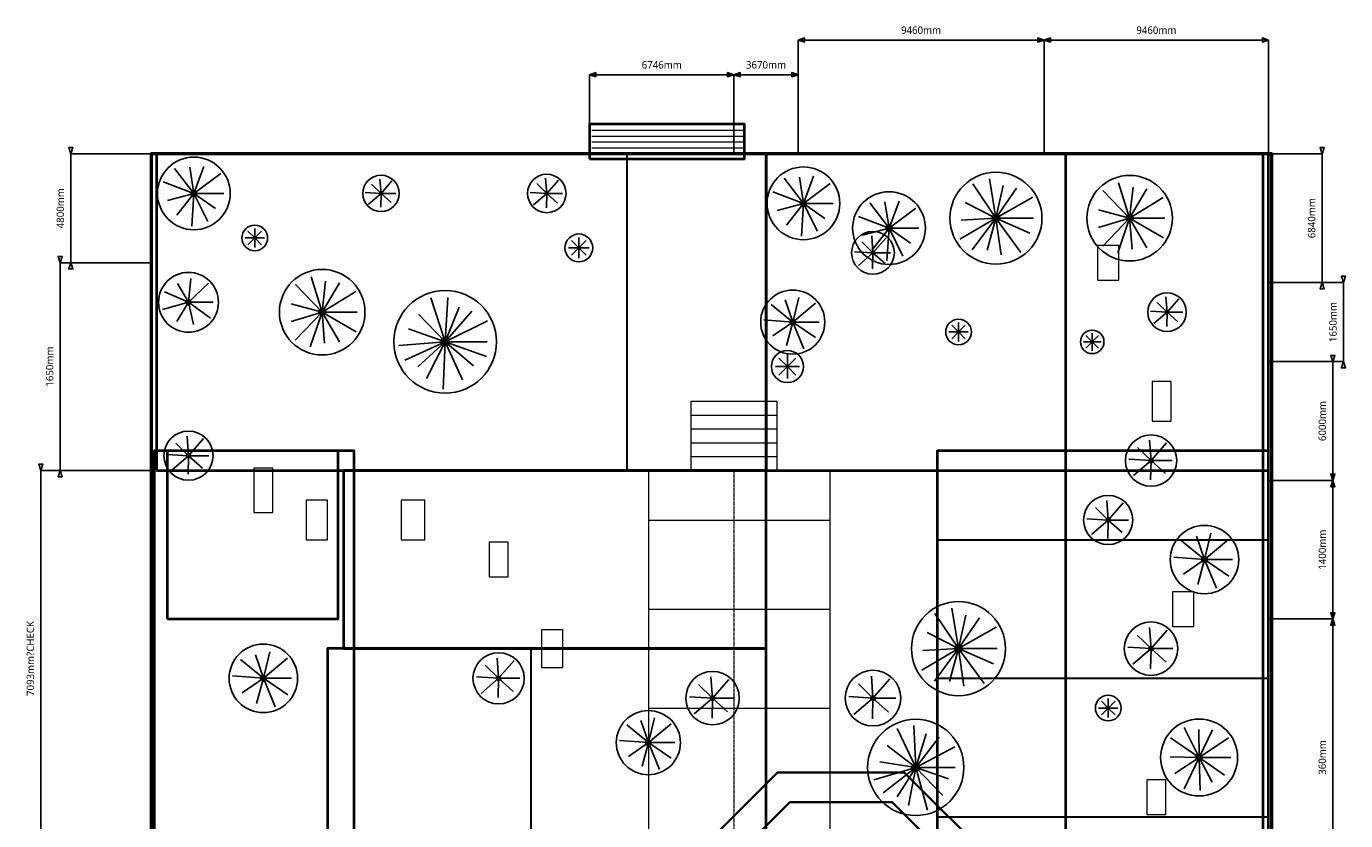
# Model space of a CAD drawing. Header units: millimetres. Extents: x -5562 to 53767, y -4731 to 75690.
# Tile 2 of 2: x -5562 to 53290, y 40242 to 75690. Entities that reach past the tile are written whole.
import ezdxf
from ezdxf.enums import TextEntityAlignment as Align

# ---------------------------------------------------------------- set-up
doc = ezdxf.new("R2010")
doc.units = ezdxf.units.MM
doc.linetypes.add('CENTER', pattern=[5.08, 3.175, -0.635, 0.635, -0.635])
for name, color, linetype, lineweight in [('00_SITE', 7, 'CONTINUOUS', 50), ('A_BUILDING', 7, 'CONTINUOUS', 40), ('A_PAVING', 8, 'CONTINUOUS', 20), ('A_WALL', 8, 'CONTINUOUS', 30), ('CENTER', 9, 'CENTER', 18), ('DIM_RED', 1, 'CONTINUOUS', 25), ('L_PLANT', 5, 'CONTINUOUS', 25), ('L_WATER', 7, 'CONTINUOUS', 35)]:
    doc.layers.add(name, color=color, linetype=linetype, lineweight=lineweight)
doc.styles.get("Standard").update_dxf_attribs({"font": 'Microsoft YaHei'})

msp = doc.modelspace()

# ---------------------------------------------------------------- linework, layer by layer
at = {"layer": '00_SITE'}
msp.add_lwpolyline([(0, 0), (50000, 0), (50000, 70000), (0, 70000)], close=True, dxfattribs=at)
at = {"layer": 'A_BUILDING'}
for points in [[(19561, 69779), (26479, 69779), (26479, 71325), (19561, 71325)], [(239, 55868), (27433, 55868), (27433, 70000), (239, 70000)], [(27433, 55868), (49857, 55868), (49857, 70000), (27433, 70000)], [(40792, 27161), (49618, 27161), (49618, 70000), (40792, 70000)], [(143, 28044), (9065, 28044), (9065, 56751), (143, 56751)], [(716, 49243), (8349, 49243), (8349, 56751), (716, 56751)], [(35067, 12587), (49857, 12587), (49857, 56751), (35067, 56751)], [(8588, 47918), (27433, 47918), (27433, 55868), (8588, 55868)], [(7872, 39085), (27433, 39085), (27433, 47918), (7872, 47918)]]:
    msp.add_lwpolyline(points, close=True, dxfattribs=at)
at = {"layer": 'A_PAVING'}
for p, q in [((19656, 71060), (26431, 71060)), ((19656, 70795), (26431, 70795)), ((19656, 70530), (26431, 70530)), ((19656, 70265), (26431, 70265)), ((19656, 70000), (26431, 70000)), ((24094, 58341), (27910, 58341)), ((24094, 57722), (27910, 57722)), ((24094, 57104), (27910, 57104)), ((24094, 56486), (27910, 56486)), ((22185, 53659), (30296, 53659)), ((22185, 49685), (30296, 49685)), ((22185, 45268), (30296, 45268))]:
    msp.add_line(p, q, dxfattribs=at)
for points in [[(0, 0), (50000, 0), (50000, 70044), (0, 70044)], [(42223, 64369), (43177, 64369), (43177, 65915), (42223, 65915)], [(44656, 58076), (45515, 58076), (45515, 59842), (44656, 59842)], [(24094, 58959), (27910, 58959), (27910, 55868), (24094, 55868)], [(4580, 53991), (5439, 53991), (5439, 55978), (4580, 55978)], [(22185, 12587), (30296, 12587), (30296, 55868), (22185, 55868)], [(6918, 52776), (7872, 52776), (7872, 54543), (6918, 54543)], [(11164, 52776), (12214, 52776), (12214, 54543), (11164, 54543)], [(15076, 51120), (15935, 51120), (15935, 52666), (15076, 52666)], [(45563, 48912), (46517, 48912), (46517, 50457), (45563, 50457)], [(17414, 47079), (18368, 47079), (18368, 48757), (17414, 48757)], [(44418, 40521), (45277, 40521), (45277, 42066), (44418, 42066)]]:
    msp.add_lwpolyline(points, close=True, dxfattribs=at)
at = {"layer": 'A_WALL'}
for p, q in [((21231, 70000), (21231, 55868)), ((27433, 70000), (27433, 55868)), ((35067, 52776), (49857, 52776)), ((16937, 47918), (16937, 20978)), ((27433, 47918), (27433, 20978)), ((35067, 46593), (49857, 46593)), ((35067, 40410), (49857, 40410))]:
    msp.add_line(p, q, dxfattribs=at)
at = {"layer": 'CENTER'}
msp.add_line((26002, 55868), (26002, 12587), dxfattribs=at)
at = {"layer": 'DIM_RED'}
for p, q in [((28865, 70000), (28865, 75079)), ((28865, 75079), (39838, 75079)), ((39838, 70000), (39838, 75079)), ((39838, 70000), (39838, 75079)), ((39838, 75079), (49857, 75079)), ((49857, 70000), (49857, 75079)), ((19561, 70000), (19561, 73533)), ((19561, 73533), (26002, 73533)), ((26002, 70000), (26002, 73533)), ((26002, 70000), (26002, 73533)), ((26002, 73533), (28865, 73533)), ((28865, 70000), (28865, 73533)), ((0, 70000), (-3578, 70000)), ((-3578, 70000), (-3578, 65142)), ((49857, 70000), (52242, 70000)), ((52242, 70000), (52242, 64259)), ((0, 65142), (-4055, 65142)), ((-4055, 65142), (-4055, 55868)), ((0, 65142), (-3578, 65142)), ((49857, 64259), (52242, 64259)), ((49857, 64259), (53197, 64259)), ((53197, 64259), (53197, 60726)), ((49857, 60726), (53197, 60726)), ((49857, 60726), (52719, 60726)), ((52719, 60726), (52719, 55426)), ((0, 55868), (-4914, 55868)), ((-4914, 55868), (-4914, 39085)), ((0, 55868), (-4055, 55868)), ((49857, 55426), (52719, 55426)), ((49857, 55426), (52719, 55426)), ((52719, 55426), (52719, 49243)), ((49857, 49243), (52719, 49243)), ((49857, 49243), (52719, 49243)), ((52719, 49243), (52719, 36877))]:
    msp.add_line(p, q, dxfattribs=at)
for points in [[(28865, 75079), (29145, 75172), (29145, 74986)], [(39838, 75079), (39558, 75172), (39558, 74986)], [(39838, 75079), (40118, 75172), (40118, 74986)], [(49857, 75079), (49577, 75172), (49577, 74986)], [(19561, 73533), (19841, 73626), (19841, 73440)], [(26002, 73533), (25722, 73626), (25722, 73440)], [(26002, 73533), (26282, 73626), (26282, 73440)], [(28865, 73533), (28585, 73626), (28585, 73440)], [(-3578, 70000), (-3485, 70280), (-3672, 70280)], [(52242, 70000), (52336, 70280), (52149, 70280)], [(-4055, 65142), (-3962, 65422), (-4149, 65422)], [(-3578, 65142), (-3485, 64862), (-3672, 64862)], [(52242, 64259), (52336, 63979), (52149, 63979)], [(53197, 64259), (53290, 64539), (53103, 64539)], [(52719, 60726), (52813, 61006), (52626, 61006)], [(53197, 60726), (53290, 60446), (53103, 60446)], [(-4914, 55868), (-4821, 56148), (-5007, 56148)], [(-4055, 55868), (-3962, 55588), (-4149, 55588)], [(52719, 55426), (52813, 55706), (52626, 55706)], [(52719, 55426), (52813, 55146), (52626, 55146)], [(52719, 49243), (52813, 49523), (52626, 49523)], [(52719, 49243), (52813, 48963), (52626, 48963)]]:
    msp.add_lwpolyline(points, close=True, dxfattribs=at)
at = {"layer": 'L_PLANT'}
for p, q in [((1908, 68233), (1051, 69353)), ((1908, 68233), (1727, 69399)), ((1908, 68233), (2357, 69441)), ((1908, 68233), (3106, 69122)), ((10258, 68233), (10211, 68876)), ((17653, 68233), (17603, 68914)), ((29103, 67792), (28246, 68912)), ((29103, 67792), (28922, 68958)), ((29103, 67792), (29552, 69000)), ((37691, 67129), (37400, 68889)), ((1908, 68233), (543, 68751)), ((10258, 68233), (9554, 68276)), ((10258, 68233), (9836, 68646)), ((10258, 68233), (10748, 68795)), ((17653, 68233), (16907, 68279)), ((17653, 68233), (17206, 68670)), ((17653, 68233), (18172, 68828)), ((29103, 67792), (27738, 68309)), ((29103, 67792), (30300, 68680)), ((37691, 67129), (36654, 68657)), ((37691, 67129), (38006, 68588)), ((37691, 67129), (38612, 68474)), ((43655, 67129), (42460, 68363)), ((43655, 67129), (43161, 68713)), ((43655, 67129), (43806, 68509)), ((43655, 67129), (44423, 68436)), ((1908, 68233), (734, 67917)), ((1908, 68233), (1153, 67263)), ((1908, 68233), (1815, 66767)), ((1908, 68233), (3239, 68233)), ((1908, 68233), (2529, 66985)), ((1908, 68233), (2868, 67556)), ((10258, 68233), (9704, 67758)), ((10258, 68233), (10244, 67625)), ((10258, 68233), (10923, 68233)), ((10258, 68233), (10715, 67822)), ((17653, 68233), (17066, 67730)), ((17653, 68233), (17638, 67590)), ((17653, 68233), (18357, 68233)), ((17653, 68233), (18137, 67798)), ((29103, 67792), (27928, 67475)), ((29103, 67792), (28348, 66821)), ((29103, 67792), (29010, 66325)), ((29103, 67792), (30433, 67792)), ((29103, 67792), (29724, 66543)), ((29103, 67792), (30062, 67115)), ((32920, 66688), (32062, 67807)), ((32920, 66688), (32739, 67854)), ((32920, 66688), (33369, 67896)), ((37691, 67129), (36320, 67828)), ((37691, 67129), (39331, 68060)), ((43655, 67129), (45149, 68047)), ((32920, 66688), (31555, 67205)), ((32920, 66688), (34117, 67576)), ((37691, 67129), (36085, 66193)), ((37691, 67129), (36138, 67048)), ((37691, 67129), (36637, 65715)), ((37691, 67129), (37298, 65697)), ((37691, 67129), (39373, 67129)), ((37691, 67129), (37929, 65495)), ((37691, 67129), (38803, 65605)), ((37691, 67129), (39210, 66460)), ((43655, 67129), (42270, 66710)), ((43655, 67129), (42273, 67503)), ((43655, 67129), (42455, 65884)), ((43655, 67129), (43124, 65577)), ((43655, 67129), (45219, 67129)), ((43655, 67129), (43761, 65752)), ((43655, 67129), (44424, 65799)), ((43655, 67129), (45173, 66247)), ((4628, 66246), (4324, 66550)), ((4628, 66246), (4628, 66675)), ((4628, 66246), (4931, 66550)), ((32920, 66688), (31745, 66371)), ((32920, 66688), (32164, 65717)), ((32920, 66688), (32826, 65221)), ((32920, 66688), (34250, 66688)), ((32920, 66688), (33541, 65439)), ((32920, 66688), (33879, 66011)), ((4628, 66246), (4198, 66246)), ((4628, 66246), (4324, 65942)), ((4628, 66246), (5057, 66246)), ((4628, 66246), (4628, 65817)), ((4628, 66246), (4931, 65942)), ((19084, 65804), (18755, 66133)), ((19084, 65804), (19084, 66270)), ((19084, 65804), (19413, 66133)), ((32204, 65584), (31708, 66069)), ((32204, 65584), (32149, 66340)), ((32204, 65584), (32781, 66244)), ((19084, 65804), (18619, 65804)), ((19084, 65804), (18755, 65475)), ((19084, 65804), (19549, 65804)), ((19084, 65804), (19084, 65339)), ((19084, 65804), (19413, 65475)), ((32204, 65584), (31376, 65634)), ((32204, 65584), (31552, 65025)), ((32204, 65584), (32188, 64868)), ((32204, 65584), (32987, 65584)), ((32204, 65584), (32742, 65100)), ((1670, 63375), (1175, 64211)), ((1670, 63375), (1778, 64431)), ((1670, 63375), (2555, 64226)), ((7634, 62934), (6439, 64168)), ((7634, 62934), (7140, 64518)), ((7634, 62934), (7785, 64314)), ((7634, 62934), (8402, 64241)), ((1670, 63375), (604, 63838)), ((7634, 62934), (9128, 63852)), ((13120, 61609), (12480, 63568)), ((13120, 61609), (13241, 63596)), ((28626, 62492), (28898, 63596)), ((45324, 62934), (45275, 63614)), ((1670, 63375), (512, 63052)), ((1670, 63375), (1150, 62519)), ((1670, 63375), (2765, 63375)), ((1670, 63375), (1898, 62389)), ((1670, 63375), (2656, 62673)), ((7634, 62934), (6252, 63307)), ((13120, 61609), (13740, 63155)), ((13120, 61609), (14310, 62985)), ((28626, 62492), (27665, 63283)), ((28626, 62492), (28293, 63479)), ((28626, 62492), (29636, 63335)), ((45324, 62934), (44579, 62979)), ((45324, 62934), (44878, 63370)), ((45324, 62934), (45844, 63528)), ((7634, 62934), (6249, 62514)), ((7634, 62934), (6434, 61689)), ((7634, 62934), (7103, 61381)), ((7634, 62934), (9198, 62934)), ((7634, 62934), (7740, 61556)), ((7634, 62934), (8403, 61604)), ((7634, 62934), (9152, 62052)), ((13120, 61609), (11933, 62850)), ((13120, 61609), (15006, 62543)), ((28626, 62492), (27342, 62591)), ((28626, 62492), (27744, 61881)), ((28626, 62492), (28345, 61444)), ((28626, 62492), (29800, 62492)), ((28626, 62492), (29123, 61294)), ((28626, 62492), (29645, 61802)), ((36021, 62050), (36021, 62480)), ((45324, 62934), (44738, 62431)), ((45324, 62934), (45310, 62290)), ((45324, 62934), (46029, 62934)), ((45324, 62934), (45808, 62498)), ((13120, 61609), (11483, 62188)), ((36021, 62050), (35592, 62050)), ((36021, 62050), (35717, 62354)), ((36021, 62050), (35717, 61747)), ((36021, 62050), (36325, 62354)), ((36021, 62050), (36450, 62050)), ((36021, 62050), (36021, 61621)), ((36021, 62050), (36325, 61747)), ((41985, 61609), (41706, 61887)), ((41985, 61609), (41985, 62002)), ((41985, 61609), (42263, 61887)), ((13120, 61609), (11052, 61445)), ((13120, 61609), (11327, 60796)), ((13120, 61609), (11898, 60489)), ((13120, 61609), (12281, 59967)), ((13120, 61609), (13030, 59504)), ((13120, 61609), (14998, 61609)), ((13120, 61609), (13886, 59922)), ((13120, 61609), (14380, 60535)), ((13120, 61609), (14968, 60954)), ((41985, 61609), (41591, 61609)), ((41985, 61609), (41706, 61331)), ((41985, 61609), (42378, 61609)), ((41985, 61609), (41985, 61215)), ((41985, 61609), (42263, 61331)), ((28387, 60505), (28008, 60884)), ((28387, 60505), (28387, 61041)), ((28387, 60505), (28767, 60884)), ((28387, 60505), (27851, 60505)), ((28387, 60505), (28008, 60125)), ((28387, 60505), (28924, 60505)), ((28387, 60505), (28387, 59968)), ((28387, 60505), (28767, 60125)), ((1670, 56530), (1099, 57088)), ((1670, 56530), (1606, 57399)), ((1670, 56530), (2333, 57290)), ((44609, 56309), (44543, 57216)), ((44609, 56309), (45301, 57102)), ((1670, 56530), (718, 56588)), ((1670, 56530), (920, 55887)), ((1670, 56530), (1651, 55707)), ((1670, 56530), (2570, 56530)), ((1670, 56530), (2288, 55973)), ((44609, 56309), (44013, 56891)), ((44609, 56309), (43615, 56369)), ((44609, 56309), (43827, 55639)), ((44609, 56309), (44590, 55451)), ((44609, 56309), (45548, 56309)), ((44609, 56309), (45254, 55728)), ((42700, 53659), (42130, 54217)), ((42700, 53659), (42637, 54529)), ((42700, 53659), (43364, 54419)), ((42700, 53659), (41748, 53717)), ((42700, 53659), (41951, 53017)), ((42700, 53659), (42682, 52837)), ((42700, 53659), (43600, 53659)), ((42700, 53659), (43319, 53103)), ((46994, 51893), (47284, 53070)), ((46994, 51893), (45970, 52736)), ((46994, 51893), (46639, 52945)), ((46994, 51893), (48072, 52792)), ((46994, 51893), (45625, 51998)), ((46994, 51893), (46053, 51241)), ((46994, 51893), (46695, 50775)), ((46994, 51893), (48246, 51893)), ((46994, 51893), (47524, 50615)), ((46994, 51893), (48081, 51157)), ((36021, 47918), (34960, 49481)), ((36021, 47918), (35723, 49719)), ((36021, 47918), (36344, 49410)), ((36021, 47918), (36963, 49294)), ((36021, 47918), (37699, 48870)), ((44609, 47918), (44540, 48863)), ((36021, 47918), (34618, 48633)), ((44609, 47918), (43988, 48525)), ((44609, 47918), (45330, 48744)), ((5010, 46593), (5300, 47771)), ((36021, 47918), (34378, 46960)), ((36021, 47918), (34432, 47834)), ((36021, 47918), (34943, 46471)), ((36021, 47918), (35619, 46453)), ((36021, 47918), (37742, 47918)), ((36021, 47918), (36264, 46245)), ((36021, 47918), (37159, 46358)), ((36021, 47918), (37575, 47233)), ((44609, 47918), (43574, 47981)), ((44609, 47918), (43794, 47219)), ((44609, 47918), (44589, 47024)), ((44609, 47918), (45587, 47918)), ((44609, 47918), (45281, 47313)), ((5010, 46593), (3985, 47437)), ((5010, 46593), (4654, 47645)), ((5010, 46593), (6087, 47492)), ((15506, 46593), (14910, 47175)), ((15506, 46593), (15440, 47500)), ((15506, 46593), (16198, 47386)), ((5010, 46593), (3640, 46698)), ((5010, 46593), (4068, 45941)), ((5010, 46593), (4710, 45475)), ((5010, 46593), (6261, 46593)), ((5010, 46593), (5540, 45316)), ((5010, 46593), (6096, 45857)), ((15506, 46593), (14512, 46653)), ((15506, 46593), (14723, 45922)), ((15506, 46593), (15487, 45734)), ((15506, 46593), (16445, 46593)), ((15506, 46593), (16151, 46012)), ((25048, 45710), (24979, 46655)), ((25048, 45710), (25769, 46535)), ((32204, 45710), (32133, 46693)), ((32204, 45710), (32954, 46568)), ((25048, 45710), (24427, 46316)), ((32204, 45710), (31559, 46341)), ((25048, 45710), (24013, 45773)), ((25048, 45710), (24233, 45011)), ((25048, 45710), (25028, 44815)), ((25048, 45710), (26026, 45710)), ((25048, 45710), (25720, 45105)), ((32204, 45710), (31128, 45775)), ((32204, 45710), (31357, 44983)), ((32204, 45710), (32183, 44780)), ((32204, 45710), (33221, 45710)), ((32204, 45710), (32903, 45081)), ((42700, 45268), (42397, 45572)), ((42700, 45268), (42700, 45698)), ((42700, 45268), (43004, 45572)), ((22185, 43722), (22457, 44827)), ((42700, 45268), (42271, 45268)), ((42700, 45268), (42397, 44965)), ((42700, 45268), (43130, 45268)), ((42700, 45268), (42700, 44839)), ((42700, 45268), (43004, 44965)), ((22185, 43722), (21224, 44513)), ((22185, 43722), (21852, 44709)), ((22185, 43722), (23195, 44566)), ((34113, 42618), (33278, 44361)), ((34113, 42618), (34030, 44483)), ((46756, 43060), (46089, 44396)), ((46756, 43060), (46742, 44309)), ((46756, 43060), (47350, 44288)), ((22185, 43722), (20901, 43821)), ((22185, 43722), (21303, 43111)), ((22185, 43722), (21904, 42674)), ((22185, 43722), (23359, 43722)), ((22185, 43722), (22682, 42525)), ((22185, 43722), (23204, 43032)), ((34113, 42618), (32831, 43594)), ((34113, 42618), (34578, 44109)), ((34113, 42618), (35159, 43965)), ((46756, 43060), (45480, 43933)), ((46756, 43060), (48067, 43939)), ((34113, 42618), (35857, 43540)), ((46756, 43060), (45468, 43089)), ((46756, 43060), (45664, 42350)), ((46756, 43060), (46087, 41655)), ((46756, 43060), (48164, 43060)), ((46756, 43060), (46804, 41584)), ((46756, 43060), (47330, 41957)), ((46756, 43060), (47894, 42275)), ((34113, 42618), (32248, 42065)), ((34113, 42618), (32505, 42873)), ((34113, 42618), (32656, 41485)), ((34113, 42618), (33278, 41307)), ((34113, 42618), (33795, 40919)), ((34113, 42618), (35873, 42618)), ((34113, 42618), (34642, 40715)), ((34113, 42618), (35318, 41367)), ((34113, 42618), (35576, 42101))]:
    msp.add_line(p, q, dxfattribs=at)
for centre, radius in [((1908, 68233), 1622), ((10258, 68233), 811), ((17653, 68233), 859), ((29103, 67792), 1622), ((37691, 67129), 2052), ((43655, 67129), 1908), ((1908, 68233), 130), ((10258, 68233), 64.9), ((17653, 68233), 68.7), ((32920, 66688), 1622), ((29103, 67792), 130), ((37691, 67129), 164), ((43655, 67129), 153), ((4628, 66246), 573), ((32204, 65584), 954), ((32920, 66688), 130), ((19084, 65804), 620), ((32204, 65584), 76.3), ((7634, 62934), 1908), ((1670, 63375), 1336), ((13120, 61609), 2290), ((28626, 62492), 1431), ((45324, 62934), 859), ((1670, 63375), 107), ((7634, 62934), 153), ((45324, 62934), 68.7), ((28626, 62492), 115), ((36021, 62050), 573), ((41985, 61609), 525), ((13120, 61609), 183), ((28387, 60505), 716), ((1670, 56530), 1097), ((44609, 56309), 1145), ((1670, 56530), 87.8), ((44609, 56309), 91.6), ((42700, 53659), 1097), ((42700, 53659), 87.8), ((46994, 51893), 1527), ((46994, 51893), 122), ((36021, 47918), 2099), ((44609, 47918), 1193), ((5010, 46593), 1527), ((15506, 46593), 1145), ((36021, 47918), 168), ((44609, 47918), 95.4), ((5010, 46593), 122), ((15506, 46593), 91.6), ((25048, 45710), 1193), ((32204, 45710), 1240), ((25048, 45710), 95.4), ((32204, 45710), 99.2), ((42700, 45268), 573), ((22185, 43722), 1431), ((34113, 42618), 2147), ((46756, 43060), 1718), ((22185, 43722), 115), ((46756, 43060), 137), ((34113, 42618), 172)]:
    msp.add_circle(centre, radius, dxfattribs=at)
at = {"layer": 'L_WATER'}
for points in [[(37605, 38382), (33603, 42384), (27943, 42384), (23941, 38382), (23941, 32722), (27943, 28720), (33603, 28720), (37605, 32722)], [(36283, 37834), (33055, 41062), (28491, 41062), (25263, 37834), (25263, 33270), (28491, 30042), (33055, 30042), (36283, 33270)]]:
    msp.add_lwpolyline(points, close=True, dxfattribs=at)

# ---------------------------------------------------------------- texts
at = {"layer": 'DIM_RED'}
for s, p in [('9460mm', (34351, 75519)), ('9460mm', (44847, 75519)), ('6746mm', (22781, 73973)), ('3670mm', (27433, 73973))]:
    msp.add_text(s, height=330, dxfattribs=at).set_placement(p, align=Align.MIDDLE_CENTER)
for s, p in [('4800mm', (-4048, 67571)), ('6840mm', (51772, 67129)), ('1650mm', (52727, 62492)), ('1650mm', (-4525, 60505)), ('6000mm', (52249, 58076)), ('1400mm', (52249, 52334)), ('7093mm?CHECK', (-5384, 47476)), ('360mm', (52249, 43060))]:
    msp.add_text(s, height=330, rotation=90, dxfattribs=at).set_placement(p, align=Align.MIDDLE_CENTER)

doc.saveas('drawing.dxf')
